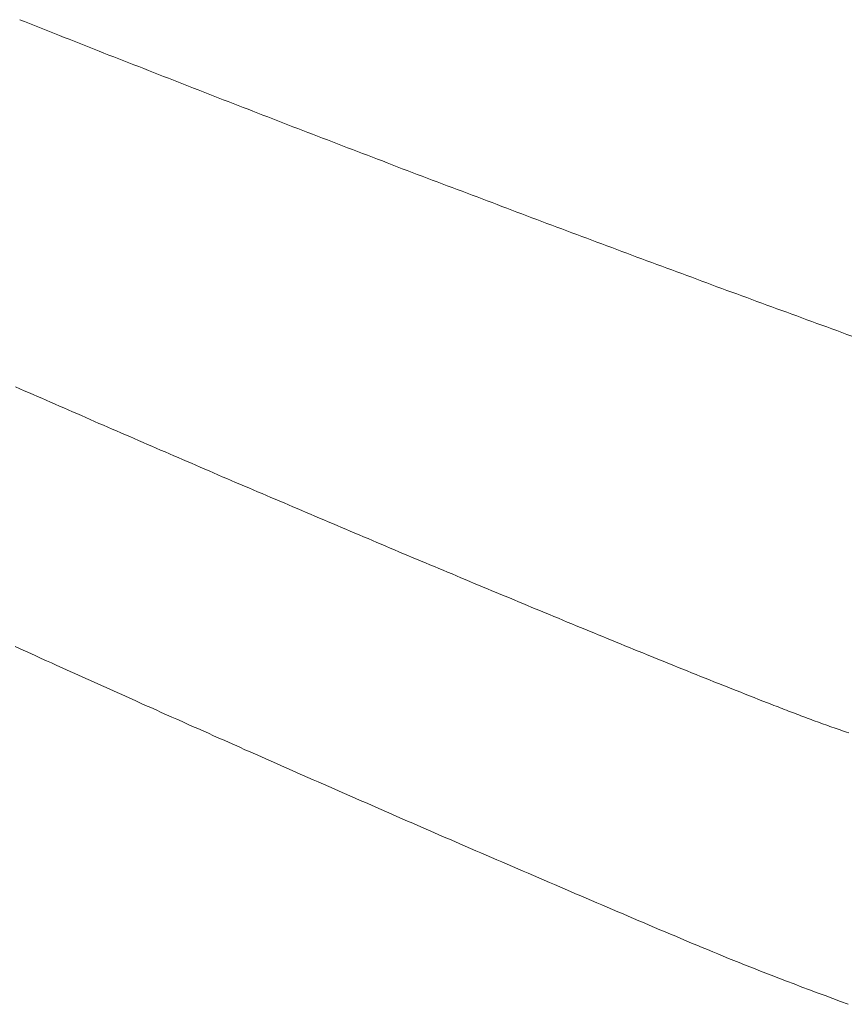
# Model space of a CAD drawing. Header units: millimetres. Extents: x -2274 to 12297, y -16157 to 26321.
# Tile 117 of 256: x -59.45 to -54.77, y -3951.21 to -3945.64. Entities that reach past the tile are written whole.
import ezdxf

# ---------------------------------------------------------------- set-up
doc = ezdxf.new("R2010")
doc.units = ezdxf.units.MM

msp = doc.modelspace()

# ---------------------------------------------------------------- linework, layer by layer
at = {"color": 253, "lineweight": 13}
for points in [[(-59.4527, -3945.636, 0), (-59.4247, -3945.647, 0), (-59.3966, -3945.658, 0), (-59.3685, -3945.669, 0), (-59.3405, -3945.68, 0), (-59.3124, -3945.692, 0), (-59.2843, -3945.703, 0), (-59.2563, -3945.714, 0), (-59.2282, -3945.725, 0), (-59.2001, -3945.736, 0), (-59.172, -3945.747, 0), (-59.1439, -3945.758, 0), (-59.1158, -3945.769, 0), (-59.0878, -3945.78, 0), (-59.0597, -3945.792, 0), (-59.0316, -3945.803, 0), (-59.0035, -3945.814, 0), (-58.9754, -3945.825, 0), (-58.9473, -3945.836, 0), (-58.9192, -3945.847, 0), (-58.8911, -3945.858, 0), (-58.863, -3945.869, 0), (-58.8349, -3945.88, 0), (-58.8068, -3945.891, 0), (-58.7787, -3945.902, 0), (-58.7505, -3945.913, 0), (-58.7224, -3945.924, 0), (-58.6943, -3945.935, 0), (-58.6662, -3945.946, 0), (-58.6381, -3945.957, 0), (-58.61, -3945.968, 0), (-58.5818, -3945.979, 0), (-58.5537, -3945.99, 0), (-58.5256, -3946.001, 0), (-58.4975, -3946.012, 0), (-58.4693, -3946.023, 0), (-58.4412, -3946.034, 0), (-58.4131, -3946.045, 0), (-58.3849, -3946.056, 0), (-58.3568, -3946.067, 0), (-58.3286, -3946.078, 0), (-58.3005, -3946.089, 0), (-58.2723, -3946.1, 0), (-58.2442, -3946.111, 0), (-58.216, -3946.122, 0), (-58.1879, -3946.133, 0), (-58.1597, -3946.143, 0), (-58.1316, -3946.154, 0), (-58.1034, -3946.165, 0), (-58.0753, -3946.176, 0), (-58.0471, -3946.187, 0), (-58.0189, -3946.198, 0), (-57.9908, -3946.209, 0), (-57.9626, -3946.22, 0), (-57.9344, -3946.231, 0), (-57.9063, -3946.242, 0), (-57.8781, -3946.252, 0), (-57.8499, -3946.263, 0), (-57.8218, -3946.274, 0), (-57.7936, -3946.285, 0), (-57.7654, -3946.296, 0), (-57.7372, -3946.307, 0), (-57.709, -3946.317, 0), (-57.6808, -3946.328, 0), (-57.6527, -3946.339, 0), (-57.6245, -3946.35, 0), (-57.5963, -3946.361, 0), (-57.5681, -3946.372, 0), (-57.5399, -3946.382, 0), (-57.5117, -3946.393, 0), (-57.4835, -3946.404, 0), (-57.4553, -3946.415, 0), (-57.4271, -3946.426, 0), (-57.3989, -3946.436, 0), (-57.3707, -3946.447, 0), (-57.3425, -3946.458, 0), (-57.3142, -3946.469, 0), (-57.286, -3946.48, 0), (-57.2578, -3946.49, 0), (-57.2296, -3946.501, 0), (-57.2014, -3946.512, 0), (-57.1732, -3946.523, 0), (-57.1449, -3946.533, 0), (-57.1167, -3946.544, 0), (-57.0885, -3946.555, 0), (-57.0603, -3946.565, 0), (-57.032, -3946.576, 0), (-57.0038, -3946.587, 0), (-56.9756, -3946.598, 0), (-56.9473, -3946.608, 0), (-56.9191, -3946.619, 0), (-56.8909, -3946.63, 0), (-56.8626, -3946.64, 0), (-56.8344, -3946.651, 0), (-56.8061, -3946.662, 0), (-56.7779, -3946.672, 0), (-56.7496, -3946.683, 0), (-56.7214, -3946.694, 0), (-56.6931, -3946.704, 0), (-56.6649, -3946.715, 0), (-56.6366, -3946.726, 0), (-56.6084, -3946.736, 0), (-56.5801, -3946.747, 0), (-56.5518, -3946.758, 0), (-56.5236, -3946.768, 0), (-56.4953, -3946.779, 0), (-56.467, -3946.79, 0), (-56.4388, -3946.8, 0), (-56.4105, -3946.811, 0), (-56.3822, -3946.821, 0), (-56.354, -3946.832, 0), (-56.3257, -3946.843, 0), (-56.2974, -3946.853, 0), (-56.2691, -3946.864, 0), (-56.2408, -3946.874, 0), (-56.2126, -3946.885, 0), (-56.1843, -3946.895, 0), (-56.156, -3946.906, 0), (-56.1277, -3946.917, 0), (-56.0994, -3946.927, 0), (-56.0711, -3946.938, 0), (-56.0428, -3946.948, 0), (-56.0145, -3946.959, 0), (-55.9862, -3946.969, 0), (-55.9579, -3946.98, 0), (-55.9296, -3946.99, 0), (-55.9013, -3947.001, 0), (-55.873, -3947.011, 0), (-55.8447, -3947.022, 0), (-55.8164, -3947.032, 0), (-55.7881, -3947.043, 0), (-55.7598, -3947.053, 0), (-55.7314, -3947.064, 0), (-55.7031, -3947.074, 0), (-55.6748, -3947.085, 0), (-55.6465, -3947.095, 0), (-55.6182, -3947.106, 0), (-55.5898, -3947.116, 0), (-55.5615, -3947.127, 0), (-55.5332, -3947.137, 0), (-55.5049, -3947.148, 0), (-55.4765, -3947.158, 0), (-55.4482, -3947.169, 0), (-55.4199, -3947.179, 0), (-55.3915, -3947.189, 0), (-55.3632, -3947.2, 0), (-55.3348, -3947.21, 0), (-55.3065, -3947.221, 0), (-55.2781, -3947.231, 0), (-55.2498, -3947.242, 0), (-55.2215, -3947.252, 0), (-55.1931, -3947.262, 0), (-55.1648, -3947.273, 0), (-55.1364, -3947.283, 0), (-55.108, -3947.293, 0), (-55.0797, -3947.304, 0), (-55.0513, -3947.314, 0), (-55.023, -3947.325, 0), (-54.9946, -3947.335, 0), (-54.9662, -3947.345, 0), (-54.9379, -3947.356, 0), (-54.9095, -3947.366, 0), (-54.8811, -3947.376, 0), (-54.8528, -3947.387, 0), (-54.8244, -3947.397, 0), (-54.796, -3947.407, 0), (-54.7676, -3947.418, 0), (-54.7392, -3947.428, 0)], [(-59.4769, -3947.715, 0), (-59.452, -3947.726, 0), (-59.4271, -3947.737, 0), (-59.4022, -3947.748, 0), (-59.3773, -3947.758, 0), (-59.3524, -3947.769, 0), (-59.3275, -3947.78, 0), (-59.3026, -3947.791, 0), (-59.2777, -3947.802, 0), (-59.2528, -3947.813, 0), (-59.2279, -3947.824, 0), (-59.203, -3947.835, 0), (-59.1781, -3947.846, 0), (-59.1532, -3947.856, 0), (-59.1283, -3947.867, 0), (-59.1034, -3947.878, 0), (-59.0785, -3947.889, 0), (-59.0536, -3947.9, 0), (-59.0286, -3947.911, 0), (-59.0037, -3947.922, 0), (-58.9788, -3947.932, 0), (-58.9539, -3947.943, 0), (-58.929, -3947.954, 0), (-58.904, -3947.965, 0), (-58.8791, -3947.976, 0), (-58.8542, -3947.987, 0), (-58.8292, -3947.997, 0), (-58.8043, -3948.008, 0), (-58.7794, -3948.019, 0), (-58.7544, -3948.03, 0), (-58.7295, -3948.041, 0), (-58.7045, -3948.051, 0), (-58.6796, -3948.062, 0), (-58.6547, -3948.073, 0), (-58.6297, -3948.084, 0), (-58.6048, -3948.095, 0), (-58.5798, -3948.105, 0), (-58.5549, -3948.116, 0), (-58.5299, -3948.127, 0), (-58.5049, -3948.138, 0), (-58.48, -3948.148, 0), (-58.455, -3948.159, 0), (-58.4301, -3948.17, 0), (-58.4051, -3948.181, 0), (-58.3801, -3948.191, 0), (-58.3552, -3948.202, 0), (-58.3302, -3948.213, 0), (-58.3052, -3948.224, 0), (-58.2802, -3948.234, 0), (-58.2553, -3948.245, 0), (-58.2303, -3948.256, 0), (-58.2053, -3948.266, 0), (-58.1803, -3948.277, 0), (-58.1554, -3948.288, 0), (-58.1304, -3948.298, 0), (-58.1054, -3948.309, 0), (-58.0804, -3948.32, 0), (-58.0554, -3948.331, 0), (-58.0304, -3948.341, 0), (-58.0054, -3948.352, 0), (-57.9804, -3948.363, 0), (-57.9554, -3948.373, 0), (-57.9304, -3948.384, 0), (-57.9054, -3948.395, 0), (-57.8804, -3948.405, 0), (-57.8554, -3948.416, 0), (-57.8304, -3948.426, 0), (-57.8054, -3948.437, 0), (-57.7804, -3948.448, 0), (-57.7554, -3948.458, 0), (-57.7304, -3948.469, 0), (-57.7054, -3948.48, 0), (-57.6803, -3948.49, 0), (-57.6553, -3948.501, 0), (-57.6303, -3948.511, 0), (-57.6053, -3948.522, 0), (-57.5803, -3948.533, 0), (-57.5552, -3948.543, 0), (-57.5302, -3948.554, 0), (-57.5052, -3948.564, 0), (-57.4801, -3948.575, 0), (-57.4551, -3948.586, 0), (-57.4301, -3948.596, 0), (-57.405, -3948.607, 0), (-57.38, -3948.617, 0), (-57.355, -3948.628, 0), (-57.3299, -3948.638, 0), (-57.3049, -3948.649, 0), (-57.2798, -3948.66, 0), (-57.2548, -3948.67, 0), (-57.2297, -3948.681, 0), (-57.2047, -3948.691, 0), (-57.1796, -3948.702, 0), (-57.1546, -3948.712, 0), (-57.1295, -3948.723, 0), (-57.1045, -3948.733, 0), (-57.0794, -3948.744, 0), (-57.0543, -3948.754, 0), (-57.0293, -3948.765, 0), (-57.0042, -3948.775, 0), (-56.9791, -3948.786, 0), (-56.9541, -3948.796, 0), (-56.929, -3948.807, 0), (-56.9039, -3948.817, 0), (-56.8789, -3948.828, 0), (-56.8538, -3948.838, 0), (-56.8287, -3948.849, 0), (-56.8036, -3948.859, 0), (-56.7785, -3948.87, 0), (-56.7535, -3948.88, 0), (-56.7284, -3948.891, 0), (-56.7033, -3948.901, 0), (-56.6782, -3948.911, 0), (-56.6531, -3948.922, 0), (-56.628, -3948.932, 0), (-56.6029, -3948.943, 0), (-56.5778, -3948.953, 0), (-56.5527, -3948.964, 0), (-56.5276, -3948.974, 0), (-56.5025, -3948.984, 0), (-56.4774, -3948.995, 0), (-56.4523, -3949.005, 0), (-56.4272, -3949.016, 0), (-56.4021, -3949.026, 0), (-56.377, -3949.036, 0), (-56.3518, -3949.047, 0), (-56.3267, -3949.057, 0), (-56.3016, -3949.068, 0), (-56.2765, -3949.078, 0), (-56.2513, -3949.088, 0), (-56.2262, -3949.099, 0), (-56.2011, -3949.109, 0), (-56.1759, -3949.119, 0), (-56.1508, -3949.13, 0), (-56.1257, -3949.14, 0), (-56.1005, -3949.15, 0), (-56.0754, -3949.161, 0), (-56.0502, -3949.171, 0), (-56.025, -3949.181, 0), (-55.9999, -3949.191, 0), (-55.9747, -3949.202, 0), (-55.9496, -3949.212, 0), (-55.9244, -3949.222, 0), (-55.8992, -3949.232, 0), (-55.874, -3949.243, 0), (-55.8489, -3949.253, 0), (-55.8237, -3949.263, 0), (-55.7985, -3949.273, 0), (-55.7733, -3949.283, 0), (-55.7481, -3949.294, 0), (-55.7229, -3949.304, 0), (-55.6977, -3949.314, 0), (-55.6725, -3949.324, 0), (-55.6473, -3949.334, 0), (-55.6221, -3949.344, 0), (-55.5968, -3949.355, 0), (-55.5716, -3949.365, 0), (-55.5464, -3949.375, 0), (-55.5211, -3949.385, 0), (-55.4959, -3949.395, 0), (-55.4706, -3949.405, 0), (-55.4454, -3949.415, 0), (-55.4201, -3949.425, 0), (-55.3949, -3949.435, 0), (-55.3696, -3949.445, 0), (-55.3443, -3949.455, 0), (-55.319, -3949.465, 0), (-55.2937, -3949.475, 0), (-55.2685, -3949.485, 0), (-55.2432, -3949.495, 0), (-55.2178, -3949.505, 0), (-55.1925, -3949.515, 0)], [(-59.4788, -3949.186, 0), (-59.4492, -3949.199, 0), (-59.4197, -3949.212, 0), (-59.3902, -3949.226, 0), (-59.3606, -3949.239, 0), (-59.3311, -3949.253, 0), (-59.3015, -3949.266, 0), (-59.272, -3949.279, 0), (-59.2424, -3949.293, 0), (-59.2129, -3949.306, 0), (-59.1833, -3949.319, 0), (-59.1538, -3949.333, 0), (-59.1242, -3949.346, 0), (-59.0947, -3949.359, 0), (-59.0651, -3949.373, 0), (-59.0355, -3949.386, 0), (-59.006, -3949.399, 0), (-58.9764, -3949.413, 0), (-58.9468, -3949.426, 0), (-58.9172, -3949.439, 0), (-58.8877, -3949.452, 0), (-58.8581, -3949.466, 0), (-58.8285, -3949.479, 0), (-58.7989, -3949.492, 0), (-58.7693, -3949.506, 0), (-58.7397, -3949.519, 0), (-58.7101, -3949.532, 0), (-58.6805, -3949.545, 0), (-58.6509, -3949.559, 0), (-58.6213, -3949.572, 0), (-58.5917, -3949.585, 0), (-58.5621, -3949.598, 0), (-58.5325, -3949.611, 0), (-58.5029, -3949.625, 0), (-58.4733, -3949.638, 0), (-58.4436, -3949.651, 0), (-58.414, -3949.664, 0), (-58.3844, -3949.677, 0), (-58.3548, -3949.691, 0), (-58.3251, -3949.704, 0), (-58.2955, -3949.717, 0), (-58.2659, -3949.73, 0), (-58.2362, -3949.743, 0), (-58.2066, -3949.756, 0), (-58.1769, -3949.77, 0), (-58.1473, -3949.783, 0), (-58.1176, -3949.796, 0), (-58.088, -3949.809, 0), (-58.0583, -3949.822, 0), (-58.0287, -3949.835, 0), (-57.999, -3949.848, 0), (-57.9694, -3949.861, 0), (-57.9397, -3949.874, 0), (-57.91, -3949.888, 0), (-57.8804, -3949.901, 0), (-57.8507, -3949.914, 0), (-57.821, -3949.927, 0), (-57.7913, -3949.94, 0), (-57.7617, -3949.953, 0), (-57.732, -3949.966, 0), (-57.7023, -3949.979, 0), (-57.6726, -3949.992, 0), (-57.6429, -3950.005, 0), (-57.6132, -3950.018, 0), (-57.5835, -3950.031, 0), (-57.5538, -3950.044, 0), (-57.5241, -3950.057, 0), (-57.4944, -3950.07, 0), (-57.4647, -3950.083, 0), (-57.435, -3950.096, 0), (-57.4053, -3950.109, 0), (-57.3756, -3950.122, 0), (-57.3459, -3950.135, 0), (-57.3161, -3950.148, 0), (-57.2864, -3950.161, 0), (-57.2567, -3950.174, 0), (-57.227, -3950.187, 0), (-57.1973, -3950.2, 0), (-57.1675, -3950.213, 0), (-57.1378, -3950.226, 0), (-57.1081, -3950.239, 0), (-57.0783, -3950.252, 0), (-57.0486, -3950.265, 0), (-57.0188, -3950.277, 0), (-56.9891, -3950.29, 0), (-56.9593, -3950.303, 0), (-56.9296, -3950.316, 0), (-56.8998, -3950.329, 0), (-56.8701, -3950.342, 0), (-56.8403, -3950.355, 0), (-56.8106, -3950.368, 0), (-56.7808, -3950.38, 0), (-56.751, -3950.393, 0), (-56.7213, -3950.406, 0), (-56.6915, -3950.419, 0), (-56.6617, -3950.432, 0), (-56.6319, -3950.445, 0), (-56.6022, -3950.458, 0), (-56.5724, -3950.47, 0), (-56.5426, -3950.483, 0), (-56.5128, -3950.496, 0), (-56.483, -3950.509, 0), (-56.4532, -3950.522, 0), (-56.4234, -3950.534, 0), (-56.3937, -3950.547, 0), (-56.3639, -3950.56, 0), (-56.3341, -3950.573, 0), (-56.3043, -3950.586, 0), (-56.2745, -3950.598, 0), (-56.2447, -3950.611, 0), (-56.2149, -3950.624, 0), (-56.185, -3950.637, 0), (-56.1552, -3950.649, 0), (-56.1254, -3950.662, 0), (-56.0956, -3950.675, 0), (-56.0658, -3950.688, 0), (-56.036, -3950.7, 0), (-56.0062, -3950.713, 0), (-55.9763, -3950.726, 0), (-55.9465, -3950.739, 0), (-55.9167, -3950.751, 0), (-55.8869, -3950.764, 0), (-55.857, -3950.777, 0), (-55.8272, -3950.79, 0), (-55.7973, -3950.802, 0), (-55.7674, -3950.815, 0), (-55.7376, -3950.827, 0), (-55.7077, -3950.84, 0), (-55.6778, -3950.853, 0), (-55.6479, -3950.865, 0), (-55.6179, -3950.878, 0), (-55.588, -3950.89, 0), (-55.558, -3950.902, 0), (-55.5281, -3950.915, 0), (-55.4981, -3950.927, 0), (-55.468, -3950.939, 0), (-55.438, -3950.952, 0), (-55.408, -3950.964, 0), (-55.3779, -3950.976, 0), (-55.3478, -3950.988, 0), (-55.3177, -3951, 0), (-55.2875, -3951.012, 0), (-55.2574, -3951.024, 0), (-55.2272, -3951.036, 0), (-55.1969, -3951.047, 0)], [(-55.1925, -3949.515, 0), (-55.1809, -3949.519, 0), (-55.1692, -3949.524, 0), (-55.1576, -3949.528, 0), (-55.1459, -3949.533, 0), (-55.1343, -3949.537, 0), (-55.1226, -3949.542, 0), (-55.1109, -3949.546, 0), (-55.0992, -3949.551, 0), (-55.0875, -3949.555, 0), (-55.0758, -3949.56, 0), (-55.0641, -3949.564, 0), (-55.0524, -3949.569, 0), (-55.0407, -3949.573, 0), (-55.029, -3949.578, 0), (-55.0173, -3949.582, 0), (-55.0056, -3949.586, 0), (-54.9938, -3949.591, 0), (-54.9821, -3949.595, 0), (-54.9703, -3949.599, 0), (-54.9586, -3949.604, 0), (-54.9468, -3949.608, 0), (-54.9351, -3949.612, 0), (-54.9233, -3949.617, 0), (-54.9115, -3949.621, 0), (-54.8997, -3949.625, 0), (-54.8879, -3949.629, 0), (-54.8761, -3949.633, 0), (-54.8643, -3949.638, 0), (-54.8525, -3949.642, 0), (-54.8407, -3949.646, 0), (-54.8289, -3949.65, 0), (-54.8171, -3949.654, 0), (-54.8053, -3949.658, 0), (-54.7934, -3949.663, 0), (-54.7816, -3949.667, 0), (-54.7698, -3949.671, 0), (-54.7579, -3949.675, 0)], [(-55.1969, -3951.047, 0), (-55.1535, -3951.064, 0), (-55.11, -3951.081, 0), (-55.0664, -3951.097, 0), (-55.0229, -3951.114, 0), (-54.9793, -3951.13, 0), (-54.9357, -3951.147, 0), (-54.892, -3951.163, 0), (-54.8483, -3951.179, 0), (-54.8046, -3951.196, 0), (-54.7609, -3951.212, 0)]]:
    msp.add_polyline3d(points, dxfattribs=at)

doc.saveas('drawing.dxf')
